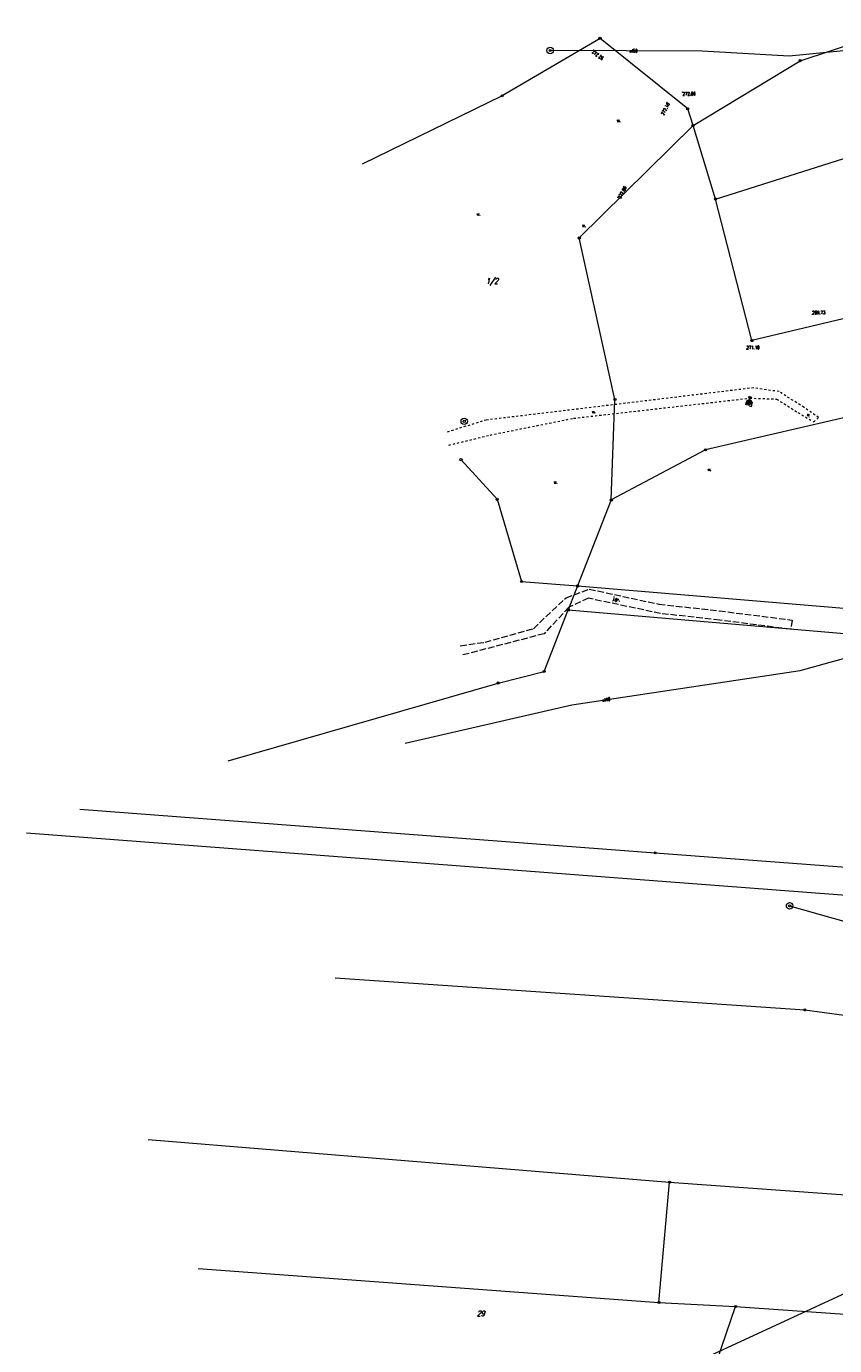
# Model space of a CAD drawing. Header units: metres. Extents: x 8389512 to 8390482, y 5507926 to 5510333.
# Tile 8 of 49: x 8389657 to 8389845, y 5508368 to 5508675. Entities that reach past the tile are written whole.
import ezdxf
from ezdxf.enums import TextEntityAlignment as Align

# ---------------------------------------------------------------- set-up
doc = ezdxf.new("R2010")
doc.units = ezdxf.units.M
doc.header["$MEASUREMENT"] = 0
for name, pattern in [('1', [0]), ('2_OTKJ', [2, 1.5, -0.5]), ('2_OTWM', [1, 0.5, -0.5]), ('4_SUWP', [0])]:
    doc.linetypes.add(name, pattern=pattern)
doc.layers.get('0').update_dxf_attribs({"color": 252, "linetype": 'CONTINUOUS', "lineweight": 100})
for name, color, linetype, lineweight in [('Dzialki', 252, '1', 18), ('Numery_dzialek', 252, 'CONTINUOUS', 13), ('OTD_L_12', 252, 'CONTINUOUS', 18), ('OTK_E_T_0', 252, 'CONTINUOUS', 0), ('OTK_L_0', 252, '2_OTKJ', 18), ('OTK_L_8', 252, 'CONTINUOUS', 35), ('OTR_T_0', 252, 'CONTINUOUS', 18), ('OTW_E_T_1', 252, 'CONTINUOUS', 0), ('OTW_E_T_2', 252, 'CONTINUOUS', 0), ('OTW_L_3', 252, 'CONTINUOUS', 18), ('Punkty', 252, 'CONTINUOUS', 9), ('SUW_T_3', 252, 'CONTINUOUS', 18), ('SUWP_E_T_0', 5, 'CONTINUOUS', 0), ('SUWP_L_0', 5, '4_SUWP', 18)]:
    doc.layers.add(name, color=color, linetype=linetype, lineweight=lineweight)
doc.styles.get("Standard").update_dxf_attribs({"font": 'Simplex.SHX', "width": 0.75})

# ---------------------------------------------------------------- blocks, each defined once
blk = doc.blocks.new('GRT')
at = {"linetype": 'Continuous'}
blk.add_circle((0, 0), 0.25, dxfattribs=at)
blk = doc.blocks.new('2_OTRS')
at = {"linetype": 'Continuous'}
blk.add_circle((0, 0), 0.045, dxfattribs=at)
blk = doc.blocks.new('4_SUWS')
at = {"linetype": 'Continuous'}
for radius in [0.75, 0.25]:
    blk.add_circle((0, 0), radius, dxfattribs=at)

msp = doc.modelspace()

# ---------------------------------------------------------------- linework, layer by layer
at = {"layer": 'Dzialki'}
for p, q in [((8389836.97, 5508666.64), (8389861.12, 5508674.61)), ((8389790.52, 5508671.83), (8389767.78, 5508658.49)), ((8389810.87, 5508655.48), (8389790.52, 5508671.83)), ((8389817.33, 5508634.53), (8389923.52, 5508668.04)), ((8389812.11, 5508651.6), (8389836.97, 5508666.64)), ((8389767.78, 5508658.49), (8389735.28, 5508642.66)), ((8389812.11, 5508651.6), (8389810.87, 5508655.48)), ((8389785.7, 5508625.5), (8389812.11, 5508651.6)), ((8389817.33, 5508634.53), (8389812.11, 5508651.6)), ((8389825.78, 5508601.67), (8389817.33, 5508634.53)), ((8389793.98, 5508588), (8389785.7, 5508625.5)), ((8389851.53, 5508607.77), (8389825.78, 5508601.67)), ((8389886.06, 5508592.82), (8389815.01, 5508576.3)), ((8389793.13, 5508564.68), (8389793.98, 5508588)), ((8389815.01, 5508576.3), (8389793.13, 5508564.68)), ((8389758.24, 5508574.02), (8389766.62, 5508564.82)), ((8389766.62, 5508564.82), (8389772.26, 5508545.75)), ((8389793.13, 5508564.68), (8389785.31, 5508544.71)), ((8389772.26, 5508545.75), (8389785.31, 5508544.71)), ((8389785.31, 5508544.71), (8389783.13, 5508539.14)), ((8389785.31, 5508544.71), (8389879.22, 5508536.87)), ((8389777.54, 5508524.87), (8389783.13, 5508539.14)), ((8389783.13, 5508539.14), (8389878.55, 5508531.04)), ((8389766.87, 5508522.18), (8389777.54, 5508524.87)), ((8389704.12, 5508504.14), (8389766.87, 5508522.18)), ((8389669.73, 5508492.9), (8389803.31, 5508482.76)), ((8389914.24, 5508467.76), (8389657.3, 5508487.29)), ((8389803.31, 5508482.76), (8389910.68, 5508474.66)), ((8389729.01, 5508453.74), (8389838.08, 5508446.29)), ((8389838.08, 5508446.29), (8389916.22, 5508435.76)), ((8389685.58, 5508416.24), (8389806.68, 5508406.31)), ((8389804.2, 5508378.38), (8389806.68, 5508406.31)), ((8389806.68, 5508406.31), (8389951.08, 5508395.99)), ((8389697.2, 5508386.23), (8389804.2, 5508378.38)), ((8389804.2, 5508378.38), (8389822, 5508377.43)), ((8389815.18, 5508357.54), (8389822, 5508377.43)), ((8389822, 5508377.43), (8389948.39, 5508368.72))]:
    msp.add_line(p, q, dxfattribs=at)
at = {"layer": 'OTD_L_12'}
for p, q in [((8389824.58, 5508587.66), (8389824.3, 5508586.81)), ((8389824.78, 5508586.65), (8389824.3, 5508586.81)), ((8389824.44, 5508587.23), (8389824.89, 5508586.99)), ((8389824.47, 5508587.32), (8389824.92, 5508587.08)), ((8389825.06, 5508587.5), (8389824.58, 5508587.66)), ((8389824.77, 5508587.34), (8389824.87, 5508587.82)), ((8389825.6, 5508587.17), (8389824.77, 5508587.34)), ((8389825.06, 5508587.5), (8389824.78, 5508586.65)), ((8389825.7, 5508587.65), (8389824.87, 5508587.82)), ((8389825.29, 5508587.74), (8389825.1, 5508587.27)), ((8389825.17, 5508586.52), (8389825.41, 5508587.47)), ((8389825.17, 5508586.52), (8389825.65, 5508586.4)), ((8389825.37, 5508587.72), (8389825.18, 5508587.25)), ((8389825.75, 5508586.78), (8389825.29, 5508587)), ((8389825.77, 5508586.87), (8389825.31, 5508587.09)), ((8389825.41, 5508587.47), (8389825.89, 5508587.35)), ((8389825.6, 5508587.17), (8389825.7, 5508587.65)), ((8389825.65, 5508586.4), (8389825.89, 5508587.35))]:
    msp.add_line(p, q, dxfattribs=at)
at = {"layer": 'OTK_L_0', "linetype": '2_OTKJ'}
for p, q in [((8389782.61, 5508541.98), (8389788, 5508543.97)), ((8389788, 5508543.97), (8389804.17, 5508540.49)), ((8389775.03, 5508534.79), (8389782.61, 5508541.98)), ((8389783.3, 5508539.8), (8389777.52, 5508533.63)), ((8389787.81, 5508541.85), (8389783.3, 5508539.8)), ((8389804.58, 5508538.31), (8389787.81, 5508541.85)), ((8389804.17, 5508540.49), (8389818.18, 5508538.93)), ((8389818.32, 5508536.78), (8389804.58, 5508538.31)), ((8389818.18, 5508538.93), (8389835.11, 5508536.8)), ((8389834.75, 5508534.64), (8389818.32, 5508536.78)), ((8389835.11, 5508536.8), (8389834.75, 5508534.64)), ((8389777.52, 5508533.63), (8389758.61, 5508528.67)), ((8389763.81, 5508531.66), (8389775.03, 5508534.79)), ((8389758.06, 5508530.8), (8389763.81, 5508531.66))]:
    msp.add_line(p, q, dxfattribs=at)
at = {"layer": 'OTK_L_8', "linetype": '2_OTKJ'}
for p, q in [((8389825.28, 5508588.31), (8389824.99, 5508588.71)), ((8389825.28, 5508588.31), (8389825.68, 5508588.6)), ((8389824.7, 5508586.96), (8389825.1, 5508587.25)), ((8389825.1, 5508587.25), (8389825.15, 5508587.53)), ((8389825.39, 5508586.85), (8389825.1, 5508587.25)), ((8389825.2, 5508587.82), (8389825.28, 5508588.31))]:
    msp.add_line(p, q, dxfattribs=at)
at = {"layer": 'OTW_L_3', "linetype": '2_OTWM'}
for p, q in [((8389826.2, 5508590.71), (8389784.44, 5508585.66)), ((8389832.1, 5508589.82), (8389826.2, 5508590.71)), ((8389837.88, 5508586.16), (8389832.1, 5508589.82)), ((8389784.44, 5508585.66), (8389764.1, 5508583.23)), ((8389784.38, 5508583.64), (8389825.28, 5508588.31)), ((8389825.28, 5508588.31), (8389831.52, 5508588.1)), ((8389831.52, 5508588.1), (8389836.48, 5508584.97)), ((8389841.26, 5508583.81), (8389837.88, 5508586.16)), ((8389764.1, 5508583.23), (8389754.96, 5508580.43)), ((8389765.01, 5508579.75), (8389784.38, 5508583.64)), ((8389836.48, 5508584.97), (8389840.12, 5508582.78)), ((8389840.12, 5508582.78), (8389841.26, 5508583.81)), ((8389755.41, 5508577.39), (8389765.01, 5508579.75))]:
    msp.add_line(p, q, dxfattribs=at)
at = {"layer": 'SUWP_L_0', "linetype": '4_SUWP'}
for p, q in [((8389875.09, 5508671.7), (8389834.41, 5508667.7)), ((8389814.25, 5508668.87), (8389778.94, 5508669.02)), ((8389834.41, 5508667.7), (8389814.25, 5508668.87)), ((8389837.01, 5508525.12), (8389876.67, 5508536.07)), ((8389784, 5508517.13), (8389837.01, 5508525.12)), ((8389745.27, 5508508.2), (8389784, 5508517.13)), ((8389834.54, 5508470.45), (8389930.79, 5508443.11)), ((8389808.87, 5508362.7), (8389913.22, 5508410.94))]:
    msp.add_line(p, q, dxfattribs=at)

# ---------------------------------------------------------------- block references
at = {"layer": 'OTR_T_0'}
for p in [(8389788.96, 5508669.16), (8389809.69, 5508659.34), (8389806.05, 5508656.96), (8389794.67, 5508634.89), (8389839.8, 5508607.79), (8389824.52, 5508599.7)]:
    msp.add_blockref('2_OTRS', p, dxfattribs=at)
at = {"layer": 'Punkty'}
for p in [(8389790.52, 5508671.83), (8389836.97, 5508666.64), (8389767.78, 5508658.49), (8389810.87, 5508655.48), (8389812.11, 5508651.6), (8389817.33, 5508634.53), (8389785.7, 5508625.5), (8389825.78, 5508601.67), (8389793.98, 5508588), (8389815.01, 5508576.3), (8389758.24, 5508574.02), (8389766.62, 5508564.82), (8389793.13, 5508564.68), (8389772.26, 5508545.75), (8389785.31, 5508544.71), (8389783.13, 5508539.14), (8389777.54, 5508524.87), (8389766.87, 5508522.18), (8389803.31, 5508482.76), (8389838.08, 5508446.29), (8389806.68, 5508406.31), (8389804.2, 5508378.38), (8389822, 5508377.43)]:
    msp.add_blockref('GRT', p, dxfattribs=at)
at = {"layer": 'SUW_T_3'}
for p in [(8389778.94, 5508669.02), (8389758.98, 5508582.93), (8389834.54, 5508470.45)]:
    msp.add_blockref('4_SUWS', p, dxfattribs=at)

# ---------------------------------------------------------------- texts
at = {"layer": 'Numery_dzialek', "oblique": 15, "width": 0.7}
msp.add_text('1/2', height=1.25, dxfattribs=at).set_placement((8389764.02, 5508616.13), align=Align.TOP_LEFT)
msp.add_text('29', height=1.25, dxfattribs=at).set_placement((8389762.83, 5508375.83), align=Align.MIDDLE)
at = {"layer": 'OTK_E_T_0', "lineweight": 9, "width": 0.7}
msp.add_text('j.gr.', height=0.75, rotation=347.6046, dxfattribs=at).set_placement((8389794.32, 5508541.55), align=Align.MIDDLE)
at = {"layer": 'OTR_T_0', "lineweight": 9, "width": 0.7}
for s, rotation, p in [('272.26', 324.4782, (8389788.96, 5508669.16)), ('272.86', 422.8787, (8389794.67, 5508634.89))]:
    msp.add_text(s, height=0.75, rotation=rotation, dxfattribs=at).set_placement(p, align=Align.TOP_LEFT)
msp.add_text('272.06', height=0.75, dxfattribs=at).set_placement((8389809.69, 5508659.34), align=Align.TOP_LEFT)
msp.add_text('272.16', height=0.75, rotation=422.707, dxfattribs=at).set_placement((8389806.05, 5508656.96), align=Align.TOP_RIGHT)
for s, p in [('269.73', (8389839.8, 5508607.79)), ('271.10', (8389824.52, 5508599.7))]:
    msp.add_text(s, height=0.75, dxfattribs=at).set_placement(p)
at = {"layer": 'OTW_E_T_1', "lineweight": 9, "width": 0.7}
for p in [(8389794.84, 5508652.76), (8389762.29, 5508631.07), (8389786.78, 5508628.38), (8389815.92, 5508571.8), (8389780.18, 5508568.81)]:
    msp.add_text('w.', height=0.75, dxfattribs=at).set_placement(p, align=Align.MIDDLE)
at = {"layer": 'OTW_E_T_2', "lineweight": 9, "width": 0.7}
for rotation, p in [(6.7046, (8389789.02, 5508585.19)), (327.0786, (8389839.02, 5508584.4))]:
    msp.add_text('w.', height=0.75, rotation=rotation, dxfattribs=at).set_placement(p, align=Align.MIDDLE)
at = {"layer": 'SUWP_E_T_0', "lineweight": 9, "width": 0.7}
for s, rotation, p in [('wl50', 359.7485, (8389798.27, 5508668.94)), ('wl40', 8.5715, (8389791.94, 5508518.33))]:
    msp.add_text(s, height=0.75, rotation=rotation, dxfattribs=at).set_placement(p, align=Align.MIDDLE)

doc.saveas('drawing.dxf')
